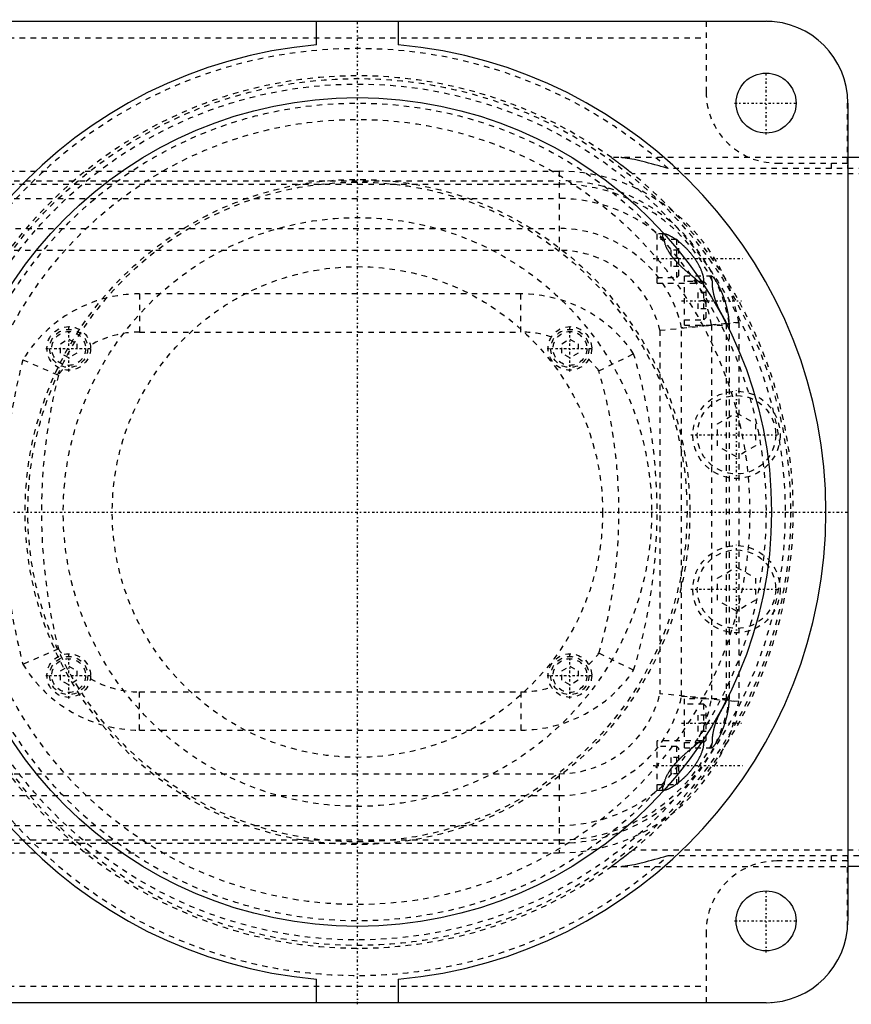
# Model space of a CAD drawing. Extents: x -602 to 168, y -90 to 90.
# Tile 7 of 8: x -62 to 91, y -90 to 90. Entities that reach past the tile are written whole.
import ezdxf

# ---------------------------------------------------------------- set-up
doc = ezdxf.new("R2010")
doc.units = 0
doc.linetypes.add('CENTER', pattern=[1.5, 0.45, -0.5, 0.05, -0.5])
doc.linetypes.add('DASHED', pattern=[2, 1, -1])
for name, color, linetype in [('AM_0', 7, 'CONTINUOUS'), ('AM_3', 7, 'DASHED'), ('AM_7', 7, 'CENTER')]:
    doc.layers.add(name, color=color, linetype=linetype)

msp = doc.modelspace()

# ---------------------------------------------------------------- linework, layer by layer
at = {"layer": 'AM_0', "color": 7, "linetype": 'CONTINUOUS'}
for p, q in [((-75, 90), (75, 90)), ((-7.5, 85.67), (-7.5, 90)), ((7.5, 90), (7.5, 85.67)), ((90, 75), (90, -75)), ((125, 65), (90, 65)), ((125, -65), (90, -65)), ((-7.5, -90), (-7.5, -85.67)), ((7.5, -85.67), (7.5, -90)), ((75, -90), (-75, -90))]:
    msp.add_line(p, q, dxfattribs=at)
for centre, radius in [((75, 75), 5.5), ((0, 0), 76), ((75, -75), 5.5)]:
    msp.add_circle(centre, radius, dxfattribs=at)
for centre, radius, start, end in [((75, 75), 15, 0, 90), ((0, 0), 86, 95.0031, 264.9969), ((0, 0), 86, 275.0031, 84.9969), ((75, -75), 15, 270, 0)]:
    msp.add_arc(centre, radius, start, end, dxfattribs=at)
at = {"layer": 'AM_3', "color": 6, "linetype": 'DASHED'}
for p, q in [((76.12, 89.96), (64, 89.96)), ((64, 89.96), (64, 77)), ((-64, 87), (64, 87)), ((89.96, 64), (89.96, 76.12)), ((90, 65), (46.64, 65)), ((77, 64), (89.96, 64)), ((87, 63), (87, 64)), ((-90, 62.5), (37, 62.5)), ((37, 62.5), (37, 48)), ((125, 62), (50.56, 62)), ((125, 63), (57.06, 63)), ((-327, 60.75), (37, 60.75)), ((-90, 60.15), (37, 60.15)), ((-327, 57.5), (37, 57.5)), ((-72.76, 52), (37, 52)), ((56.28, 51), (55, 51)), ((55, 42), (55, 51)), ((58.6, 50), (55, 50)), ((56.28, 50), (56.29, 49.98)), ((59, 49.6), (58.6, 50)), ((58.6, 43), (58.6, 50)), ((59, 43.4), (59, 49.6)), ((-327, 48), (37, 48)), ((57.5, 48), (57.5, 45)), ((59, 48), (57.5, 48)), ((59, 46.5), (57.5, 46.5)), ((59, 45), (57.5, 45)), ((58.6, 43), (59, 43.4)), ((55, 43), (58.6, 43)), ((55, 42), (63.2, 42)), ((65.04, 43.25), (60, 43.25)), ((60, 34.25), (60, 43.25)), ((63.6, 42.25), (60, 42.25)), ((61.5, 43.25), (61.81, 43.02)), ((64, 41.85), (63.6, 42.25)), ((63.6, 35.25), (63.6, 42.25)), ((64, 35.65), (64, 41.85)), ((30, 40), (-40, 40)), ((-40, 40), (-40, 33)), ((30, 33), (30, 40)), ((62.5, 40.25), (62.5, 37.25)), ((64, 40.25), (62.5, 40.25)), ((64, 38.75), (62.5, 38.75)), ((64, 37.25), (62.5, 37.25)), ((55.5, 33.33), (70, 34.77)), ((67.76, 34.57), (59.5, 33.77)), ((60, 35.25), (63.6, 35.25)), ((63.6, 35.25), (64, 35.65)), ((65, 34.32), (65, -34.32)), ((67.65, 34.56), (67.65, -34.56)), ((70, 34.77), (68.14, 34.6)), ((68.25, 34.61), (68.25, -34.61)), ((70, 34.77), (70, -34.77)), ((-40, 33), (30, 33)), ((55.5, 33.33), (55.5, -33.33)), ((59.5, -33.77), (59.5, 33.77)), ((60, 34.25), (67.95, 34.25)), ((-54.5, 30.87), (-53, 31.73)), ((-54.5, 29.13), (-54.5, 30.87)), ((-53, 31.73), (-51.5, 30.87)), ((-51.5, 30.87), (-51.5, 29.13)), ((37.5, 30.87), (39, 31.73)), ((37.5, 29.13), (37.5, 30.87)), ((39, 31.73), (40.5, 30.87)), ((40.5, 30.87), (40.5, 29.13)), ((-53, 28.27), (-54.5, 29.13)), ((-51.5, 29.13), (-53, 28.27)), ((39, 28.27), (37.5, 29.13)), ((40.5, 29.13), (39, 28.27)), ((44.32, 25.91), (50.69, 29.03)), ((-61.39, 27.93), (-54.89, 25.11)), ((66.07, 16.18), (69.57, 18.2)), ((69.57, 18.2), (73.07, 16.18)), ((66.07, 12.13), (66.07, 16.18)), ((73.07, 16.18), (73.07, 12.13)), ((69.57, 10.11), (66.07, 12.13)), ((73.07, 12.13), (69.57, 10.11)), ((66.07, -12.13), (69.57, -10.11)), ((69.57, -10.11), (73.07, -12.13)), ((66.07, -16.18), (66.07, -12.13)), ((73.07, -12.13), (73.07, -16.18)), ((69.57, -18.2), (66.07, -16.18)), ((73.07, -16.18), (69.57, -18.2)), ((-54.89, -25.11), (-61.39, -27.93)), ((50.69, -29.03), (44.32, -25.91)), ((-54.5, -29.13), (-53, -28.27)), ((-53, -28.27), (-51.5, -29.13)), ((37.5, -29.13), (39, -28.27)), ((39, -28.27), (40.5, -29.13)), ((-54.5, -30.87), (-54.5, -29.13)), ((-51.5, -29.13), (-51.5, -30.87)), ((37.5, -30.87), (37.5, -29.13)), ((40.5, -29.13), (40.5, -30.87)), ((-53, -31.73), (-54.5, -30.87)), ((-51.5, -30.87), (-53, -31.73)), ((39, -31.73), (37.5, -30.87)), ((40.5, -30.87), (39, -31.73)), ((-40, -33), (30, -33)), ((-40, -40), (-40, -33)), ((30, -33), (30, -40)), ((70, -34.77), (55.5, -33.33)), ((59.5, -33.77), (67.76, -34.57)), ((67.95, -34.25), (60, -34.25)), ((60, -43.25), (60, -34.25)), ((63.6, -35.25), (60, -35.25)), ((64, -35.65), (63.6, -35.25)), ((63.6, -42.25), (63.6, -35.25)), ((64, -41.85), (64, -35.65)), ((68.14, -34.6), (70, -34.77)), ((62.5, -37.25), (62.5, -40.25)), ((64, -37.25), (62.5, -37.25)), ((64, -38.75), (62.5, -38.75)), ((-40, -40), (30, -40)), ((64, -40.25), (62.5, -40.25)), ((63.2, -42), (55, -42)), ((55, -51), (55, -42)), ((58.6, -43), (55, -43)), ((59, -43.4), (58.6, -43)), ((58.6, -50), (58.6, -43)), ((60, -42.25), (63.6, -42.25)), ((60, -43.25), (65.04, -43.25)), ((61.81, -43.02), (61.5, -43.25)), ((63.6, -42.25), (64, -41.85)), ((57.5, -45), (57.5, -48)), ((59, -45), (57.5, -45)), ((59, -49.6), (59, -43.4)), ((59, -46.5), (57.5, -46.5)), ((-327, -48), (37, -48)), ((37, -48), (37, -62.5)), ((59, -48), (57.5, -48)), ((55, -50), (58.6, -50)), ((56.29, -49.98), (56.28, -50)), ((58.6, -50), (59, -49.6)), ((-90, -52), (37, -52)), ((55, -51), (56.28, -51)), ((-327, -57.5), (37, -57.5)), ((-327, -60.75), (37, -60.75)), ((-90, -60.15), (37, -60.15)), ((-90, -62.5), (37, -62.5)), ((125, -62), (50.56, -62)), ((57.06, -63), (125, -63)), ((87, -64), (87, -63)), ((46.64, -65), (90, -65)), ((89.96, -64), (77, -64)), ((89.96, -76.12), (89.96, -64)), ((64, -77), (64, -89.96)), ((-64, -87), (64, -87)), ((64, -89.96), (76.12, -89.96))]:
    msp.add_line(p, q, dxfattribs=at)
for points in [[(46.64, 65, 0), (46.64, 65, 0), (46.64, 65, 0), (46.64, 65, 0), (46.64, 65, 0), (46.65, 64.99, 0), (46.65, 64.99, 0), (46.66, 64.98, 0), (46.67, 64.98, 0), (46.68, 64.97, 0), (46.69, 64.96, 0), (46.7, 64.96, 0), (46.7, 64.95, 0), (46.72, 64.94, 0), (46.73, 64.93, 0), (46.75, 64.92, 0), (46.77, 64.91, 0), (46.79, 64.89, 0), (46.8, 64.89, 0), (46.81, 64.88, 0), (46.83, 64.86, 0), (46.85, 64.85, 0), (46.86, 64.84, 0), (46.87, 64.83, 0), (46.9, 64.81, 0), (46.92, 64.79, 0), (46.94, 64.78, 0), (46.95, 64.77, 0), (46.98, 64.75, 0), (47.01, 64.73, 0), (47.04, 64.71, 0), (47.07, 64.69, 0), (47.1, 64.67, 0), (47.11, 64.65, 0), (47.13, 64.64, 0), (47.16, 64.62, 0), (47.2, 64.6, 0), (47.23, 64.57, 0), (47.26, 64.55, 0), (47.3, 64.52, 0), (47.32, 64.51, 0), (47.33, 64.49, 0), (47.37, 64.47, 0), (47.4, 64.44, 0), (47.44, 64.42, 0), (47.48, 64.39, 0), (47.51, 64.36, 0), (47.53, 64.35, 0), (47.55, 64.34, 0), (47.59, 64.31, 0), (47.62, 64.28, 0), (47.66, 64.25, 0), (47.7, 64.23, 0), (47.74, 64.2, 0), (47.76, 64.18, 0), (47.77, 64.17, 0), (47.81, 64.14, 0), (47.85, 64.11, 0), (47.99, 64, 0), (48.12, 63.91, 0), (48.25, 63.82, 0), (48.51, 63.62, 0), (48.77, 63.41, 0), (49.05, 63.2, 0), (49.33, 62.98, 0), (49.61, 62.76, 0), (49.74, 62.65, 0), (49.88, 62.54, 0), (50.16, 62.32, 0), (50.43, 62.11, 0), (50.56, 62, 0)], [(57.06, 63, 0), (56.79, 63.08, 0), (56.23, 63.24, 0), (55.68, 63.39, 0), (55.4, 63.47, 0), (55.12, 63.55, 0), (54.56, 63.7, 0), (54, 63.85, 0), (53.45, 64, 0), (52.9, 64.14, 0), (52.36, 64.28, 0), (52.09, 64.34, 0), (51.83, 64.4, 0), (51.33, 64.52, 0), (50.85, 64.63, 0), (50.39, 64.72, 0), (49.97, 64.8, 0), (49.57, 64.87, 0), (49.39, 64.9, 0), (49.21, 64.93, 0), (48.99, 64.95, 0), (48.93, 64.96, 0), (48.87, 64.97, 0), (48.84, 64.97, 0), (48.81, 64.97, 0), (48.75, 64.98, 0), (48.69, 64.98, 0), (48.64, 64.99, 0), (48.58, 64.99, 0), (48.52, 65, 0), (48.49, 65, 0), (48.47, 65, 0), (48.41, 65, 0), (48.36, 65, 0), (48.33, 65, 0)], [(90, 64.32, 0), (90, 64.29, 0), (90, 64.23, 0), (90, 64.17, 0), (90, 64.14, 0), (90, 64.11, 0), (89.99, 64.04, 0), (89.99, 63.97, 0), (89.99, 63.9, 0), (89.98, 63.83, 0), (89.98, 63.75, 0), (89.98, 63.71, 0), (89.98, 63.67, 0), (89.97, 63.6, 0), (89.97, 63.52, 0), (89.97, 63.44, 0), (89.96, 63.36, 0), (89.96, 63.28, 0), (89.96, 63.24, 0), (89.96, 63.2, 0), (89.96, 63.12, 0), (89.96, 63.04, 0), (89.96, 63, 0)], [(56.28, 51, 0), (56.24, 51, 0), (56.19, 50.99, 0), (56.13, 50.98, 0), (56.11, 50.97, 0), (56.09, 50.96, 0), (56.05, 50.94, 0), (56.02, 50.91, 0), (56, 50.87, 0), (55.98, 50.83, 0), (55.97, 50.78, 0), (55.97, 50.75, 0), (55.97, 50.72, 0), (55.98, 50.66, 0), (55.99, 50.59, 0), (56.02, 50.51, 0), (56.05, 50.43, 0), (56.09, 50.34, 0), (56.11, 50.3, 0), (56.13, 50.25, 0), (56.19, 50.15, 0), (56.24, 50.05, 0), (56.28, 50, 0)], [(63.2, 42, 0), (63.22, 42, 0), (63.26, 42.01, 0), (63.3, 42.01, 0), (63.32, 42.02, 0), (63.34, 42.03, 0), (63.37, 42.05, 0), (63.4, 42.07, 0), (63.43, 42.1, 0), (63.45, 42.13, 0), (63.48, 42.17, 0), (63.49, 42.19, 0), (63.5, 42.21, 0), (63.52, 42.26, 0), (63.53, 42.32, 0), (63.54, 42.38, 0), (63.55, 42.44, 0), (63.56, 42.51, 0), (63.56, 42.55, 0), (63.56, 42.58, 0), (63.56, 42.66, 0), (63.56, 42.74, 0), (63.55, 42.79, 0), (63.55, 42.83, 0), (63.54, 42.92, 0), (63.52, 43.02, 0), (63.52, 43.06, 0), (63.51, 43.11, 0), (63.49, 43.21, 0), (63.46, 43.32, 0), (63.43, 43.43, 0), (63.4, 43.53, 0), (63.37, 43.65, 0), (63.35, 43.7, 0), (63.34, 43.76, 0), (63.3, 43.87, 0), (63.26, 43.99, 0), (63.21, 44.11, 0), (63.16, 44.23, 0), (63.11, 44.35, 0), (63.08, 44.42, 0), (63.06, 44.48, 0), (63, 44.61, 0), (62.94, 44.74, 0), (62.88, 44.87, 0), (62.81, 45, 0), (62.74, 45.13, 0), (62.71, 45.19, 0), (62.67, 45.26, 0), (62.6, 45.39, 0), (62.52, 45.52, 0), (62.45, 45.66, 0), (62.37, 45.79, 0), (62.29, 45.92, 0), (62.24, 45.99, 0), (62.2, 46.05, 0), (62.12, 46.18, 0), (62.03, 46.31, 0), (61.94, 46.44, 0), (61.85, 46.56, 0), (61.76, 46.69, 0), (61.72, 46.75, 0), (61.67, 46.81, 0), (61.58, 46.93, 0), (61.49, 47.05, 0), (61.45, 47.11, 0), (61.4, 47.17, 0), (61.31, 47.28, 0), (61.22, 47.4, 0), (61.17, 47.45, 0), (61.12, 47.51, 0), (61.02, 47.62, 0), (60.93, 47.74, 0), (60.83, 47.85, 0), (60.73, 47.96, 0), (60.62, 48.07, 0), (60.57, 48.12, 0), (60.52, 48.18, 0), (60.42, 48.29, 0), (60.31, 48.39, 0), (60.21, 48.5, 0), (60.1, 48.6, 0), (59.99, 48.7, 0), (59.94, 48.76, 0), (59.89, 48.81, 0), (59.78, 48.9, 0), (59.67, 49, 0), (59.56, 49.1, 0), (59.46, 49.19, 0), (59.35, 49.28, 0), (59.29, 49.33, 0), (59.24, 49.37, 0), (59.13, 49.46, 0), (59.03, 49.55, 0), (58.92, 49.63, 0), (58.82, 49.71, 0), (58.71, 49.79, 0), (58.66, 49.83, 0), (58.61, 49.86, 0), (58.5, 49.94, 0), (58.4, 50.01, 0), (58.3, 50.08, 0), (58.2, 50.15, 0), (58.1, 50.21, 0), (58.06, 50.24, 0), (58.01, 50.27, 0), (57.91, 50.33, 0), (57.81, 50.39, 0), (57.76, 50.42, 0), (57.71, 50.45, 0), (57.62, 50.5, 0), (57.52, 50.56, 0), (57.47, 50.58, 0), (57.42, 50.61, 0), (57.33, 50.66, 0), (57.24, 50.7, 0), (57.14, 50.75, 0), (57.05, 50.79, 0), (56.97, 50.82, 0), (56.92, 50.84, 0), (56.88, 50.86, 0), (56.8, 50.89, 0), (56.72, 50.91, 0), (56.64, 50.94, 0), (56.57, 50.96, 0), (56.49, 50.97, 0), (56.46, 50.98, 0), (56.43, 50.99, 0), (56.36, 51, 0), (56.3, 51, 0), (56.28, 51, 0)], [(56.29, 49.98, 0), (56.29, 49.91, 0), (56.31, 49.75, 0), (56.34, 49.58, 0), (56.35, 49.49, 0)], [(56.35, 49.49, 0), (56.37, 49.43, 0), (56.4, 49.31, 0), (56.43, 49.19, 0), (56.45, 49.13, 0), (56.47, 49.07, 0), (56.52, 48.94, 0), (56.57, 48.81, 0), (56.62, 48.68, 0), (56.68, 48.55, 0), (56.74, 48.42, 0), (56.77, 48.35, 0), (56.81, 48.29, 0), (56.88, 48.16, 0), (56.95, 48.02, 0), (57.03, 47.89, 0), (57.11, 47.76, 0), (57.19, 47.63, 0), (57.23, 47.56, 0), (57.27, 47.5, 0), (57.36, 47.37, 0), (57.45, 47.24, 0), (57.5, 47.17, 0)], [(57.5, 47.17, 0), (57.54, 47.12, 0), (57.61, 47.02, 0), (57.69, 46.92, 0), (57.73, 46.87, 0), (57.77, 46.82, 0), (57.85, 46.72, 0), (57.93, 46.62, 0), (58.01, 46.52, 0), (58.09, 46.42, 0), (58.18, 46.32, 0), (58.22, 46.27, 0), (58.26, 46.22, 0), (58.35, 46.13, 0), (58.43, 46.03, 0), (58.52, 45.94, 0), (58.6, 45.84, 0), (58.69, 45.75, 0), (58.73, 45.7, 0), (58.78, 45.66, 0), (58.87, 45.57, 0), (58.96, 45.48, 0), (59, 45.43, 0)], [(59, 45.43, 0), (59.05, 45.38, 0), (59.16, 45.27, 0), (59.27, 45.16, 0), (59.33, 45.11, 0), (59.38, 45.05, 0), (59.49, 44.95, 0), (59.61, 44.84, 0), (59.72, 44.74, 0), (59.83, 44.64, 0), (59.94, 44.54, 0), (60, 44.49, 0), (60.05, 44.44, 0), (60.16, 44.34, 0), (60.28, 44.24, 0), (60.39, 44.15, 0), (60.5, 44.05, 0), (60.61, 43.96, 0), (60.66, 43.91, 0), (60.72, 43.87, 0), (60.83, 43.78, 0), (60.94, 43.69, 0), (60.99, 43.65, 0)], [(60.99, 43.65, 0), (61.08, 43.58, 0), (61.25, 43.44, 0), (61.42, 43.31, 0), (61.5, 43.25, 0)], [(61.81, 43.02, 0), (61.84, 42.99, 0), (61.89, 42.94, 0), (61.94, 42.89, 0), (61.96, 42.86, 0), (61.98, 42.84, 0), (62.03, 42.79, 0), (62.08, 42.74, 0), (62.13, 42.7, 0), (62.17, 42.65, 0), (62.22, 42.61, 0), (62.24, 42.59, 0), (62.27, 42.56, 0), (62.31, 42.52, 0), (62.36, 42.48, 0), (62.4, 42.44, 0), (62.45, 42.4, 0), (62.49, 42.37, 0), (62.51, 42.35, 0), (62.53, 42.33, 0), (62.58, 42.3, 0), (62.62, 42.26, 0), (62.64, 42.25, 0)], [(62.64, 42.25, 0), (62.66, 42.24, 0), (62.7, 42.21, 0), (62.73, 42.19, 0), (62.75, 42.17, 0), (62.77, 42.16, 0), (62.8, 42.14, 0), (62.84, 42.12, 0), (62.87, 42.1, 0), (62.9, 42.09, 0), (62.93, 42.07, 0), (62.95, 42.06, 0), (62.97, 42.06, 0), (63, 42.04, 0), (63.03, 42.03, 0), (63.06, 42.02, 0), (63.08, 42.02, 0), (63.11, 42.01, 0), (63.13, 42.01, 0), (63.14, 42, 0), (63.16, 42, 0), (63.19, 42, 0), (63.2, 42, 0)], [(65.14, 42.35, 0), (65.13, 42.4, 0), (65.1, 42.49, 0), (65.08, 42.58, 0), (65.06, 42.62, 0), (65.05, 42.66, 0), (65.03, 42.74, 0), (65.02, 42.81, 0), (65, 42.88, 0), (64.99, 42.94, 0), (64.98, 43, 0), (64.97, 43.02, 0), (64.97, 43.05, 0), (64.97, 43.09, 0), (64.97, 43.13, 0), (64.97, 43.17, 0), (64.98, 43.19, 0), (64.98, 43.22, 0), (64.99, 43.23, 0), (65, 43.23, 0), (65.01, 43.24, 0), (65.03, 43.25, 0), (65.04, 43.25, 0)], [(65.04, 43.25, 0), (65.04, 43.25, 0), (65.06, 43.25, 0), (65.08, 43.24, 0), (65.09, 43.24, 0), (65.09, 43.23, 0), (65.12, 43.22, 0), (65.14, 43.21, 0), (65.16, 43.19, 0), (65.19, 43.17, 0), (65.21, 43.14, 0), (65.22, 43.13, 0), (65.24, 43.12, 0), (65.27, 43.09, 0), (65.3, 43.05, 0), (65.33, 43.02, 0), (65.36, 42.98, 0), (65.4, 42.94, 0), (65.41, 42.92, 0), (65.43, 42.89, 0), (65.47, 42.85, 0), (65.5, 42.8, 0), (65.52, 42.77, 0), (65.54, 42.75, 0), (65.58, 42.69, 0), (65.62, 42.64, 0), (65.64, 42.61, 0), (65.66, 42.58, 0), (65.7, 42.52, 0), (65.74, 42.46, 0), (65.78, 42.39, 0), (65.82, 42.33, 0), (65.86, 42.26, 0), (65.88, 42.23, 0), (65.9, 42.19, 0), (65.94, 42.12, 0), (65.99, 42.05, 0), (66.03, 41.98, 0), (66.07, 41.9, 0), (66.11, 41.82, 0), (66.14, 41.78, 0), (66.16, 41.74, 0), (66.2, 41.66, 0), (66.25, 41.58, 0), (66.29, 41.49, 0), (66.34, 41.4, 0), (66.38, 41.31, 0), (66.41, 41.27, 0), (66.43, 41.22, 0), (66.48, 41.12, 0), (66.52, 41.03, 0), (66.57, 40.93, 0), (66.62, 40.83, 0), (66.66, 40.73, 0), (66.68, 40.68, 0), (66.71, 40.63, 0), (66.75, 40.53, 0), (66.8, 40.42, 0), (66.84, 40.32, 0), (66.89, 40.21, 0), (66.93, 40.11, 0), (66.95, 40.05, 0), (66.97, 40, 0), (67.02, 39.89, 0), (67.06, 39.78, 0), (67.08, 39.73, 0), (67.1, 39.67, 0), (67.14, 39.56, 0), (67.18, 39.45, 0), (67.2, 39.4, 0), (67.22, 39.34, 0), (67.26, 39.23, 0), (67.3, 39.12, 0), (67.34, 39.02, 0), (67.37, 38.91, 0), (67.41, 38.8, 0), (67.43, 38.74, 0), (67.44, 38.69, 0), (67.48, 38.58, 0), (67.51, 38.47, 0), (67.55, 38.35, 0), (67.58, 38.24, 0), (67.61, 38.13, 0), (67.63, 38.07, 0), (67.64, 38.01, 0), (67.67, 37.9, 0), (67.7, 37.79, 0), (67.73, 37.67, 0), (67.76, 37.56, 0), (67.79, 37.45, 0), (67.8, 37.39, 0), (67.82, 37.33, 0), (67.84, 37.22, 0), (67.87, 37.11, 0), (67.89, 37, 0), (67.91, 36.89, 0), (67.93, 36.79, 0), (67.94, 36.73, 0), (67.95, 36.68, 0), (67.97, 36.57, 0), (67.99, 36.47, 0), (68.01, 36.37, 0), (68.02, 36.27, 0), (68.04, 36.17, 0), (68.05, 36.13, 0), (68.05, 36.08, 0), (68.07, 35.99, 0), (68.08, 35.9, 0), (68.08, 35.85, 0), (68.09, 35.81, 0), (68.1, 35.72, 0), (68.11, 35.64, 0), (68.11, 35.6, 0), (68.12, 35.56, 0), (68.12, 35.48, 0), (68.13, 35.4, 0), (68.14, 35.32, 0), (68.14, 35.25, 0), (68.15, 35.17, 0), (68.15, 35.14, 0), (68.15, 35.1, 0), (68.15, 35.03, 0), (68.15, 34.97, 0), (68.15, 34.9, 0), (68.15, 34.84, 0), (68.15, 34.78, 0), (68.15, 34.76, 0), (68.15, 34.73, 0), (68.15, 34.68, 0), (68.14, 34.63, 0), (68.14, 34.6, 0)], [(67.54, 35.15, 0), (67.52, 35.17, 0), (67.49, 35.22, 0), (67.46, 35.27, 0), (67.45, 35.29, 0), (67.43, 35.31, 0), (67.4, 35.36, 0), (67.37, 35.41, 0), (67.34, 35.46, 0), (67.31, 35.52, 0), (67.27, 35.57, 0), (67.26, 35.6, 0), (67.24, 35.62, 0), (67.21, 35.68, 0), (67.18, 35.73, 0), (67.14, 35.79, 0), (67.11, 35.84, 0), (67.08, 35.9, 0), (67.06, 35.93, 0), (67.04, 35.96, 0), (67.01, 36.02, 0), (66.97, 36.08, 0), (66.96, 36.11, 0), (66.94, 36.14, 0), (66.91, 36.2, 0), (66.87, 36.26, 0), (66.86, 36.29, 0), (66.84, 36.32, 0), (66.8, 36.38, 0), (66.77, 36.45, 0), (66.74, 36.51, 0), (66.7, 36.57, 0), (66.67, 36.64, 0), (66.65, 36.67, 0), (66.63, 36.7, 0), (66.6, 36.77, 0), (66.56, 36.84, 0), (66.53, 36.9, 0), (66.5, 36.97, 0), (66.46, 37.04, 0), (66.45, 37.07, 0), (66.43, 37.11, 0), (66.4, 37.18, 0), (66.36, 37.25, 0), (66.33, 37.32, 0), (66.3, 37.39, 0), (66.26, 37.46, 0), (66.25, 37.5, 0), (66.23, 37.53, 0), (66.2, 37.6, 0), (66.17, 37.68, 0), (66.13, 37.75, 0), (66.1, 37.82, 0), (66.07, 37.9, 0), (66.06, 37.93, 0), (66.04, 37.97, 0), (66.01, 38.05, 0), (65.98, 38.12, 0), (65.95, 38.2, 0), (65.92, 38.27, 0), (65.89, 38.35, 0), (65.88, 38.39, 0), (65.87, 38.42, 0), (65.84, 38.5, 0), (65.81, 38.58, 0), (65.8, 38.61, 0), (65.78, 38.65, 0), (65.76, 38.73, 0), (65.73, 38.81, 0), (65.72, 38.85, 0), (65.7, 38.88, 0), (65.68, 38.96, 0), (65.66, 39.04, 0), (65.63, 39.12, 0), (65.61, 39.19, 0), (65.59, 39.27, 0), (65.57, 39.31, 0), (65.56, 39.35, 0), (65.54, 39.43, 0), (65.52, 39.51, 0), (65.5, 39.58, 0), (65.48, 39.66, 0), (65.46, 39.74, 0), (65.45, 39.78, 0), (65.44, 39.81, 0), (65.42, 39.89, 0), (65.41, 39.97, 0), (65.39, 40.04, 0), (65.37, 40.12, 0), (65.36, 40.2, 0), (65.35, 40.23, 0), (65.34, 40.27, 0), (65.33, 40.35, 0), (65.32, 40.42, 0), (65.3, 40.49, 0), (65.29, 40.57, 0), (65.28, 40.64, 0), (65.27, 40.68, 0), (65.27, 40.71, 0), (65.26, 40.78, 0), (65.25, 40.86, 0), (65.24, 40.93, 0), (65.23, 41, 0), (65.22, 41.07, 0), (65.21, 41.1, 0), (65.21, 41.13, 0), (65.2, 41.2, 0), (65.2, 41.27, 0), (65.19, 41.3, 0), (65.19, 41.34, 0), (65.18, 41.4, 0), (65.18, 41.47, 0), (65.18, 41.5, 0), (65.17, 41.53, 0), (65.17, 41.59, 0), (65.16, 41.66, 0), (65.16, 41.72, 0), (65.16, 41.78, 0), (65.15, 41.84, 0), (65.15, 41.87, 0), (65.15, 41.9, 0), (65.15, 41.95, 0), (65.15, 42.01, 0), (65.15, 42.06, 0), (65.15, 42.12, 0), (65.14, 42.17, 0), (65.14, 42.2, 0), (65.14, 42.22, 0), (65.14, 42.28, 0), (65.14, 42.33, 0), (65.14, 42.35, 0)], [(67.76, 34.57, 0), (67.76, 34.58, 0), (67.75, 34.61, 0), (67.74, 34.63, 0), (67.73, 34.65, 0), (67.72, 34.66, 0), (67.71, 34.69, 0), (67.7, 34.72, 0), (67.69, 34.75, 0), (67.67, 34.78, 0), (67.66, 34.81, 0), (67.66, 34.83, 0), (67.65, 34.84, 0), (67.64, 34.88, 0), (67.62, 34.91, 0), (67.61, 34.95, 0), (67.6, 34.98, 0), (67.58, 35.02, 0), (67.58, 35.04, 0), (67.57, 35.05, 0), (67.56, 35.09, 0), (67.54, 35.13, 0), (67.54, 35.15, 0)], [(67.95, 34.25, 0), (67.94, 34.25, 0), (67.93, 34.25, 0), (67.92, 34.26, 0), (67.92, 34.26, 0), (67.91, 34.26, 0), (67.9, 34.27, 0), (67.89, 34.28, 0), (67.88, 34.29, 0), (67.87, 34.31, 0), (67.86, 34.32, 0), (67.86, 34.33, 0), (67.85, 34.34, 0), (67.84, 34.36, 0), (67.83, 34.38, 0), (67.82, 34.4, 0), (67.81, 34.43, 0), (67.8, 34.46, 0), (67.79, 34.47, 0), (67.79, 34.49, 0), (67.78, 34.52, 0), (67.77, 34.55, 0), (67.76, 34.57, 0)], [(68.14, 34.6, 0), (68.14, 34.58, 0), (68.13, 34.55, 0), (68.12, 34.51, 0), (68.11, 34.5, 0), (68.11, 34.48, 0), (68.1, 34.45, 0), (68.09, 34.42, 0), (68.07, 34.4, 0), (68.06, 34.37, 0), (68.05, 34.35, 0), (68.05, 34.34, 0), (68.04, 34.33, 0), (68.03, 34.31, 0), (68.02, 34.3, 0), (68.01, 34.28, 0), (68, 34.27, 0), (67.99, 34.26, 0), (67.98, 34.26, 0), (67.98, 34.26, 0), (67.97, 34.25, 0), (67.95, 34.25, 0), (67.95, 34.25, 0)], [(67.76, -34.57, 0), (67.77, -34.55, 0), (67.78, -34.52, 0), (67.79, -34.49, 0), (67.79, -34.47, 0), (67.8, -34.46, 0), (67.81, -34.43, 0), (67.82, -34.4, 0), (67.83, -34.38, 0), (67.84, -34.36, 0), (67.85, -34.34, 0), (67.86, -34.33, 0), (67.86, -34.32, 0), (67.87, -34.31, 0), (67.88, -34.29, 0), (67.89, -34.28, 0), (67.9, -34.27, 0), (67.91, -34.26, 0), (67.92, -34.26, 0), (67.92, -34.26, 0), (67.93, -34.25, 0), (67.94, -34.25, 0), (67.95, -34.25, 0)], [(67.95, -34.25, 0), (67.95, -34.25, 0), (67.97, -34.25, 0), (67.98, -34.26, 0), (67.98, -34.26, 0), (67.99, -34.26, 0), (68, -34.27, 0), (68.01, -34.28, 0), (68.02, -34.3, 0), (68.03, -34.31, 0), (68.04, -34.33, 0), (68.05, -34.34, 0), (68.05, -34.35, 0), (68.06, -34.37, 0), (68.07, -34.4, 0), (68.09, -34.42, 0), (68.1, -34.45, 0), (68.11, -34.48, 0), (68.11, -34.5, 0), (68.12, -34.51, 0), (68.13, -34.55, 0), (68.14, -34.58, 0), (68.14, -34.6, 0)], [(68.14, -34.6, 0), (68.14, -34.63, 0), (68.15, -34.68, 0), (68.15, -34.73, 0), (68.15, -34.76, 0), (68.15, -34.78, 0), (68.15, -34.84, 0), (68.15, -34.9, 0), (68.15, -34.97, 0), (68.15, -35.03, 0), (68.15, -35.1, 0), (68.15, -35.14, 0), (68.15, -35.17, 0), (68.14, -35.25, 0), (68.14, -35.32, 0), (68.13, -35.4, 0), (68.12, -35.48, 0), (68.12, -35.56, 0), (68.11, -35.6, 0), (68.11, -35.64, 0), (68.1, -35.72, 0), (68.09, -35.81, 0), (68.08, -35.85, 0), (68.08, -35.9, 0), (68.07, -35.99, 0), (68.05, -36.08, 0), (68.05, -36.13, 0), (68.04, -36.17, 0), (68.02, -36.27, 0), (68.01, -36.37, 0), (67.99, -36.47, 0), (67.97, -36.57, 0), (67.95, -36.68, 0), (67.94, -36.73, 0), (67.93, -36.79, 0), (67.91, -36.89, 0), (67.89, -37, 0), (67.87, -37.11, 0), (67.84, -37.22, 0), (67.82, -37.33, 0), (67.8, -37.39, 0), (67.79, -37.45, 0), (67.76, -37.56, 0), (67.73, -37.67, 0), (67.7, -37.79, 0), (67.67, -37.9, 0), (67.64, -38.01, 0), (67.63, -38.07, 0), (67.61, -38.13, 0), (67.58, -38.24, 0), (67.55, -38.35, 0), (67.51, -38.47, 0), (67.48, -38.58, 0), (67.44, -38.69, 0), (67.43, -38.74, 0), (67.41, -38.8, 0), (67.37, -38.91, 0), (67.34, -39.02, 0), (67.3, -39.12, 0), (67.26, -39.23, 0), (67.22, -39.34, 0), (67.2, -39.4, 0), (67.18, -39.45, 0), (67.14, -39.56, 0), (67.1, -39.67, 0), (67.08, -39.73, 0), (67.06, -39.78, 0), (67.02, -39.89, 0), (66.97, -40, 0), (66.95, -40.05, 0), (66.93, -40.11, 0), (66.89, -40.21, 0), (66.84, -40.32, 0), (66.8, -40.42, 0), (66.75, -40.53, 0), (66.71, -40.63, 0), (66.68, -40.68, 0), (66.66, -40.73, 0), (66.62, -40.83, 0), (66.57, -40.93, 0), (66.52, -41.03, 0), (66.48, -41.12, 0), (66.43, -41.22, 0), (66.41, -41.27, 0), (66.38, -41.31, 0), (66.34, -41.4, 0), (66.29, -41.49, 0), (66.25, -41.58, 0), (66.2, -41.66, 0), (66.16, -41.74, 0), (66.14, -41.78, 0), (66.11, -41.82, 0), (66.07, -41.9, 0), (66.03, -41.98, 0), (65.99, -42.05, 0), (65.94, -42.12, 0), (65.9, -42.19, 0), (65.88, -42.23, 0), (65.86, -42.26, 0), (65.82, -42.33, 0), (65.78, -42.39, 0), (65.74, -42.46, 0), (65.7, -42.52, 0), (65.66, -42.58, 0), (65.64, -42.61, 0), (65.62, -42.64, 0), (65.58, -42.69, 0), (65.54, -42.75, 0), (65.52, -42.77, 0), (65.5, -42.8, 0), (65.47, -42.85, 0), (65.43, -42.89, 0), (65.41, -42.92, 0), (65.4, -42.94, 0), (65.36, -42.98, 0), (65.33, -43.02, 0), (65.3, -43.05, 0), (65.27, -43.09, 0), (65.24, -43.12, 0), (65.22, -43.13, 0), (65.21, -43.14, 0), (65.19, -43.17, 0), (65.16, -43.19, 0), (65.14, -43.21, 0), (65.12, -43.22, 0), (65.09, -43.23, 0), (65.09, -43.24, 0), (65.08, -43.24, 0), (65.06, -43.25, 0), (65.04, -43.25, 0), (65.04, -43.25, 0)], [(65.14, -42.35, 0), (65.14, -42.33, 0), (65.14, -42.28, 0), (65.14, -42.22, 0), (65.14, -42.2, 0), (65.14, -42.17, 0), (65.15, -42.12, 0), (65.15, -42.06, 0), (65.15, -42.01, 0), (65.15, -41.95, 0), (65.15, -41.9, 0), (65.15, -41.87, 0), (65.15, -41.84, 0), (65.16, -41.78, 0), (65.16, -41.72, 0), (65.16, -41.66, 0), (65.17, -41.59, 0), (65.17, -41.53, 0), (65.18, -41.5, 0), (65.18, -41.47, 0), (65.18, -41.4, 0), (65.19, -41.34, 0), (65.19, -41.3, 0), (65.2, -41.27, 0), (65.2, -41.2, 0), (65.21, -41.13, 0), (65.21, -41.1, 0), (65.22, -41.06, 0), (65.23, -41, 0), (65.24, -40.93, 0), (65.25, -40.85, 0), (65.26, -40.78, 0), (65.27, -40.71, 0), (65.27, -40.68, 0), (65.28, -40.64, 0), (65.29, -40.57, 0), (65.3, -40.49, 0), (65.32, -40.42, 0), (65.33, -40.34, 0), (65.34, -40.27, 0), (65.35, -40.23, 0), (65.36, -40.19, 0), (65.37, -40.12, 0), (65.39, -40.04, 0), (65.41, -39.96, 0), (65.42, -39.89, 0), (65.44, -39.81, 0), (65.45, -39.77, 0), (65.46, -39.73, 0), (65.48, -39.66, 0), (65.5, -39.58, 0), (65.52, -39.5, 0), (65.54, -39.42, 0), (65.56, -39.35, 0), (65.58, -39.31, 0), (65.59, -39.27, 0), (65.61, -39.19, 0), (65.63, -39.11, 0), (65.66, -39.04, 0), (65.68, -38.96, 0), (65.71, -38.88, 0), (65.72, -38.84, 0), (65.73, -38.8, 0), (65.76, -38.73, 0), (65.78, -38.65, 0), (65.8, -38.61, 0), (65.81, -38.57, 0), (65.84, -38.5, 0), (65.87, -38.42, 0), (65.88, -38.38, 0), (65.89, -38.35, 0), (65.92, -38.27, 0), (65.95, -38.19, 0), (65.98, -38.12, 0), (66.01, -38.04, 0), (66.04, -37.97, 0), (66.06, -37.93, 0), (66.07, -37.9, 0), (66.1, -37.82, 0), (66.14, -37.75, 0), (66.17, -37.68, 0), (66.2, -37.6, 0), (66.23, -37.53, 0), (66.25, -37.5, 0), (66.26, -37.46, 0), (66.3, -37.39, 0), (66.33, -37.32, 0), (66.36, -37.25, 0), (66.4, -37.18, 0), (66.43, -37.11, 0), (66.45, -37.07, 0), (66.46, -37.04, 0), (66.5, -36.97, 0), (66.53, -36.9, 0), (66.56, -36.84, 0), (66.6, -36.77, 0), (66.63, -36.7, 0), (66.65, -36.67, 0), (66.67, -36.64, 0), (66.7, -36.57, 0), (66.74, -36.51, 0), (66.77, -36.44, 0), (66.8, -36.38, 0), (66.84, -36.32, 0), (66.86, -36.29, 0), (66.87, -36.26, 0), (66.91, -36.2, 0), (66.94, -36.13, 0), (66.96, -36.1, 0), (66.98, -36.07, 0), (67.01, -36.02, 0), (67.04, -35.96, 0), (67.06, -35.93, 0), (67.08, -35.9, 0), (67.11, -35.84, 0), (67.14, -35.79, 0), (67.18, -35.73, 0), (67.21, -35.68, 0), (67.24, -35.62, 0), (67.26, -35.6, 0), (67.27, -35.57, 0), (67.31, -35.52, 0), (67.34, -35.46, 0), (67.37, -35.41, 0), (67.4, -35.36, 0), (67.43, -35.31, 0), (67.45, -35.29, 0), (67.46, -35.27, 0), (67.49, -35.22, 0), (67.52, -35.17, 0), (67.54, -35.15, 0)], [(67.54, -35.15, 0), (67.54, -35.13, 0), (67.56, -35.09, 0), (67.57, -35.05, 0), (67.58, -35.04, 0), (67.58, -35.02, 0), (67.6, -34.98, 0), (67.61, -34.95, 0), (67.62, -34.91, 0), (67.64, -34.88, 0), (67.65, -34.84, 0), (67.66, -34.83, 0), (67.66, -34.81, 0), (67.67, -34.78, 0), (67.69, -34.75, 0), (67.7, -34.72, 0), (67.71, -34.69, 0), (67.72, -34.66, 0), (67.73, -34.65, 0), (67.74, -34.63, 0), (67.75, -34.61, 0), (67.76, -34.58, 0), (67.76, -34.57, 0)], [(56.28, -51, 0), (56.3, -51, 0), (56.36, -51, 0), (56.43, -50.99, 0), (56.46, -50.98, 0), (56.49, -50.97, 0), (56.57, -50.96, 0), (56.64, -50.94, 0), (56.72, -50.91, 0), (56.8, -50.89, 0), (56.88, -50.86, 0), (56.92, -50.84, 0), (56.97, -50.82, 0), (57.05, -50.79, 0), (57.14, -50.75, 0), (57.24, -50.7, 0), (57.33, -50.66, 0), (57.42, -50.61, 0), (57.47, -50.58, 0), (57.52, -50.56, 0), (57.62, -50.5, 0), (57.71, -50.45, 0), (57.76, -50.42, 0), (57.81, -50.39, 0), (57.91, -50.33, 0), (58.01, -50.27, 0), (58.06, -50.24, 0), (58.1, -50.21, 0), (58.2, -50.15, 0), (58.3, -50.08, 0), (58.4, -50.01, 0), (58.5, -49.94, 0), (58.61, -49.86, 0), (58.66, -49.83, 0), (58.71, -49.79, 0), (58.82, -49.71, 0), (58.92, -49.63, 0), (59.03, -49.55, 0), (59.13, -49.46, 0), (59.24, -49.37, 0), (59.29, -49.33, 0), (59.35, -49.28, 0), (59.46, -49.19, 0), (59.56, -49.1, 0), (59.67, -49, 0), (59.78, -48.9, 0), (59.89, -48.81, 0), (59.94, -48.76, 0), (59.99, -48.7, 0), (60.1, -48.6, 0), (60.21, -48.5, 0), (60.31, -48.39, 0), (60.42, -48.29, 0), (60.52, -48.18, 0), (60.57, -48.12, 0), (60.62, -48.07, 0), (60.73, -47.96, 0), (60.83, -47.85, 0), (60.93, -47.74, 0), (61.02, -47.62, 0), (61.12, -47.51, 0), (61.17, -47.45, 0), (61.22, -47.4, 0), (61.31, -47.28, 0), (61.4, -47.17, 0), (61.45, -47.11, 0), (61.49, -47.05, 0), (61.58, -46.93, 0), (61.67, -46.81, 0), (61.72, -46.75, 0), (61.76, -46.69, 0), (61.85, -46.56, 0), (61.94, -46.44, 0), (62.03, -46.31, 0), (62.12, -46.18, 0), (62.2, -46.05, 0), (62.24, -45.99, 0), (62.29, -45.92, 0), (62.37, -45.79, 0), (62.45, -45.66, 0), (62.52, -45.52, 0), (62.6, -45.39, 0), (62.67, -45.26, 0), (62.71, -45.19, 0), (62.74, -45.13, 0), (62.81, -45, 0), (62.88, -44.87, 0), (62.94, -44.74, 0), (63, -44.61, 0), (63.06, -44.48, 0), (63.08, -44.42, 0), (63.11, -44.35, 0), (63.16, -44.23, 0), (63.21, -44.11, 0), (63.26, -43.99, 0), (63.3, -43.87, 0), (63.34, -43.76, 0), (63.35, -43.7, 0), (63.37, -43.65, 0), (63.4, -43.53, 0), (63.43, -43.43, 0), (63.46, -43.32, 0), (63.49, -43.21, 0), (63.51, -43.11, 0), (63.52, -43.06, 0), (63.52, -43.02, 0), (63.54, -42.92, 0), (63.55, -42.83, 0), (63.55, -42.79, 0), (63.56, -42.74, 0), (63.56, -42.66, 0), (63.56, -42.58, 0), (63.56, -42.55, 0), (63.56, -42.51, 0), (63.55, -42.44, 0), (63.54, -42.38, 0), (63.53, -42.32, 0), (63.52, -42.26, 0), (63.5, -42.21, 0), (63.49, -42.19, 0), (63.48, -42.17, 0), (63.45, -42.13, 0), (63.43, -42.1, 0), (63.4, -42.07, 0), (63.37, -42.05, 0), (63.34, -42.03, 0), (63.32, -42.02, 0), (63.3, -42.01, 0), (63.26, -42.01, 0), (63.22, -42, 0), (63.2, -42, 0)], [(61.5, -43.25, 0), (61.42, -43.31, 0), (61.25, -43.44, 0), (61.08, -43.58, 0), (60.99, -43.65, 0)], [(62.64, -42.25, 0), (62.62, -42.26, 0), (62.58, -42.3, 0), (62.53, -42.33, 0), (62.51, -42.35, 0), (62.49, -42.37, 0), (62.45, -42.4, 0), (62.4, -42.44, 0), (62.36, -42.48, 0), (62.31, -42.52, 0), (62.27, -42.56, 0), (62.24, -42.59, 0), (62.22, -42.61, 0), (62.17, -42.65, 0), (62.13, -42.7, 0), (62.08, -42.74, 0), (62.03, -42.79, 0), (61.98, -42.84, 0), (61.96, -42.86, 0), (61.94, -42.89, 0), (61.89, -42.94, 0), (61.84, -42.99, 0), (61.81, -43.02, 0)], [(63.2, -42, 0), (63.19, -42, 0), (63.16, -42, 0), (63.14, -42, 0), (63.13, -42.01, 0), (63.11, -42.01, 0), (63.08, -42.02, 0), (63.06, -42.02, 0), (63.03, -42.03, 0), (63, -42.04, 0), (62.97, -42.06, 0), (62.95, -42.06, 0), (62.93, -42.07, 0), (62.9, -42.09, 0), (62.87, -42.1, 0), (62.84, -42.12, 0), (62.8, -42.14, 0), (62.77, -42.16, 0), (62.75, -42.17, 0), (62.73, -42.19, 0), (62.7, -42.21, 0), (62.66, -42.24, 0), (62.64, -42.25, 0)], [(65.04, -43.25, 0), (65.03, -43.25, 0), (65.01, -43.24, 0), (65, -43.23, 0), (64.99, -43.23, 0), (64.98, -43.22, 0), (64.98, -43.19, 0), (64.97, -43.17, 0), (64.97, -43.13, 0), (64.97, -43.09, 0), (64.97, -43.05, 0), (64.97, -43.02, 0), (64.98, -43, 0), (64.99, -42.94, 0), (65, -42.88, 0), (65.02, -42.81, 0), (65.03, -42.74, 0), (65.05, -42.66, 0), (65.06, -42.62, 0), (65.08, -42.58, 0), (65.1, -42.49, 0), (65.13, -42.4, 0), (65.14, -42.35, 0)], [(60.99, -43.65, 0), (60.94, -43.69, 0), (60.83, -43.78, 0), (60.72, -43.87, 0), (60.66, -43.91, 0), (60.61, -43.96, 0), (60.5, -44.05, 0), (60.39, -44.15, 0), (60.27, -44.24, 0), (60.16, -44.34, 0), (60.05, -44.44, 0), (60, -44.49, 0), (59.94, -44.54, 0), (59.83, -44.64, 0), (59.72, -44.74, 0), (59.61, -44.84, 0), (59.49, -44.95, 0), (59.38, -45.05, 0), (59.33, -45.11, 0), (59.27, -45.16, 0), (59.16, -45.27, 0), (59.06, -45.38, 0), (59, -45.43, 0)], [(59, -45.43, 0), (58.96, -45.48, 0), (58.87, -45.57, 0), (58.78, -45.66, 0), (58.74, -45.7, 0), (58.69, -45.75, 0), (58.6, -45.84, 0), (58.52, -45.94, 0), (58.43, -46.03, 0), (58.35, -46.13, 0), (58.26, -46.22, 0), (58.22, -46.27, 0), (58.18, -46.32, 0), (58.09, -46.42, 0), (58.01, -46.52, 0), (57.93, -46.62, 0), (57.85, -46.72, 0), (57.77, -46.82, 0), (57.73, -46.87, 0), (57.69, -46.92, 0), (57.61, -47.02, 0), (57.54, -47.12, 0), (57.5, -47.17, 0)], [(57.5, -47.17, 0), (57.45, -47.24, 0), (57.36, -47.37, 0), (57.27, -47.5, 0), (57.23, -47.56, 0), (57.19, -47.63, 0), (57.11, -47.76, 0), (57.03, -47.89, 0), (56.95, -48.03, 0), (56.88, -48.16, 0), (56.81, -48.29, 0), (56.77, -48.36, 0), (56.74, -48.42, 0), (56.68, -48.55, 0), (56.62, -48.68, 0), (56.57, -48.81, 0), (56.52, -48.94, 0), (56.47, -49.07, 0), (56.45, -49.13, 0), (56.43, -49.19, 0), (56.4, -49.31, 0), (56.37, -49.43, 0), (56.35, -49.49, 0)], [(56.28, -50, 0), (56.24, -50.05, 0), (56.19, -50.15, 0), (56.13, -50.25, 0), (56.11, -50.3, 0), (56.09, -50.34, 0), (56.05, -50.43, 0), (56.02, -50.51, 0), (55.99, -50.59, 0), (55.98, -50.66, 0), (55.97, -50.72, 0), (55.97, -50.75, 0), (55.97, -50.78, 0), (55.98, -50.83, 0), (56, -50.87, 0), (56.02, -50.91, 0), (56.05, -50.94, 0), (56.09, -50.96, 0), (56.11, -50.97, 0), (56.13, -50.98, 0), (56.19, -50.99, 0), (56.24, -51, 0), (56.28, -51, 0)], [(56.35, -49.49, 0), (56.34, -49.58, 0), (56.32, -49.68, 0), (56.31, -49.7, 0), (56.31, -49.73, 0), (56.31, -49.75, 0), (56.31, -49.76, 0), (56.3, -49.79, 0), (56.3, -49.81, 0), (56.3, -49.84, 0), (56.29, -49.87, 0), (56.29, -49.89, 0), (56.29, -49.91, 0), (56.29, -49.92, 0), (56.29, -49.94, 0), (56.29, -49.97, 0), (56.29, -49.98, 0)], [(50.56, -62, 0), (50.43, -62.11, 0), (50.16, -62.32, 0), (49.88, -62.54, 0), (49.74, -62.65, 0), (49.61, -62.76, 0), (49.33, -62.98, 0), (49.05, -63.2, 0), (48.77, -63.41, 0), (48.51, -63.62, 0), (48.25, -63.82, 0), (48.12, -63.91, 0), (47.99, -64, 0), (47.85, -64.11, 0), (47.81, -64.14, 0), (47.77, -64.17, 0), (47.76, -64.18, 0), (47.74, -64.2, 0), (47.7, -64.23, 0), (47.66, -64.25, 0), (47.62, -64.28, 0), (47.59, -64.31, 0), (47.55, -64.34, 0), (47.53, -64.35, 0), (47.51, -64.36, 0), (47.48, -64.39, 0), (47.44, -64.42, 0), (47.4, -64.44, 0), (47.37, -64.47, 0), (47.33, -64.49, 0), (47.32, -64.51, 0), (47.3, -64.52, 0), (47.26, -64.55, 0), (47.23, -64.57, 0), (47.2, -64.6, 0), (47.16, -64.62, 0), (47.13, -64.64, 0), (47.11, -64.65, 0), (47.1, -64.67, 0), (47.07, -64.69, 0), (47.04, -64.71, 0), (47.01, -64.73, 0), (46.98, -64.75, 0), (46.95, -64.77, 0), (46.94, -64.78, 0), (46.92, -64.79, 0), (46.9, -64.81, 0), (46.87, -64.83, 0), (46.86, -64.84, 0), (46.85, -64.85, 0), (46.83, -64.86, 0), (46.81, -64.88, 0), (46.8, -64.89, 0), (46.79, -64.89, 0), (46.77, -64.91, 0), (46.75, -64.92, 0), (46.73, -64.93, 0), (46.72, -64.94, 0), (46.7, -64.95, 0), (46.7, -64.96, 0), (46.69, -64.96, 0), (46.68, -64.97, 0), (46.67, -64.98, 0), (46.66, -64.98, 0), (46.65, -64.99, 0), (46.65, -64.99, 0), (46.64, -65, 0), (46.64, -65, 0), (46.64, -65, 0), (46.64, -65, 0), (46.64, -65, 0)], [(48.33, -65, 0), (48.36, -65, 0), (48.41, -65, 0), (48.47, -65, 0), (48.49, -65, 0), (48.52, -65, 0), (48.58, -64.99, 0), (48.64, -64.99, 0), (48.69, -64.98, 0), (48.75, -64.98, 0), (48.81, -64.97, 0), (48.84, -64.97, 0), (48.87, -64.97, 0), (48.93, -64.96, 0), (48.99, -64.95, 0), (49.21, -64.93, 0), (49.39, -64.9, 0), (49.57, -64.87, 0), (49.97, -64.8, 0), (50.39, -64.72, 0), (50.85, -64.63, 0), (51.33, -64.52, 0), (51.83, -64.4, 0), (52.09, -64.34, 0), (52.36, -64.28, 0), (52.9, -64.14, 0), (53.45, -64, 0), (54, -63.85, 0), (54.56, -63.7, 0), (55.12, -63.55, 0), (55.4, -63.47, 0), (55.68, -63.39, 0), (56.23, -63.24, 0), (56.79, -63.08, 0), (57.06, -63, 0)], [(89.96, -63, 0), (89.96, -63.04, 0), (89.96, -63.12, 0), (89.96, -63.2, 0), (89.96, -63.24, 0), (89.96, -63.28, 0), (89.96, -63.36, 0), (89.97, -63.44, 0), (89.97, -63.52, 0), (89.97, -63.6, 0), (89.98, -63.67, 0), (89.98, -63.71, 0), (89.98, -63.75, 0), (89.98, -63.83, 0), (89.99, -63.9, 0), (89.99, -63.97, 0), (89.99, -64.04, 0), (90, -64.11, 0), (90, -64.14, 0), (90, -64.17, 0), (90, -64.23, 0), (90, -64.29, 0), (90, -64.32, 0)]]:
    msp.add_polyline3d(points, dxfattribs=at)
for centre, radius in [((0, 0), 79.5), ((0, 0), 78.5), ((0, 0), 75), ((0, 0), 72), ((0, 0), 61), ((0, 0), 60.5), ((0, 0), 54), ((0, 0), 45), ((-53, 30), 4), ((-53, 30), 3.5), ((-53, 30), 3.1), ((39, 30), 4), ((39, 30), 3.5), ((39, 30), 3.1), ((69.57, 14.16), 8), ((69.57, 14.16), 7.2), ((69.57, -14.16), 8), ((69.57, -14.16), 7.2), ((-53, -30), 4), ((-53, -30), 3.5), ((-53, -30), 3.1), ((39, -30), 4), ((39, -30), 3.5), ((39, -30), 3.1)]:
    msp.add_circle(centre, radius, dxfattribs=at)
for centre, radius, start, end in [((0, 0), 85, 47.8317, 312.1683), ((0, 0), 80, 54.3409, 305.6591), ((77, 77), 13, 180, 270), ((37, 29), 33.5, 9.9116, 90), ((0, 0), 80, 309.195, 50.805), ((37, 29), 31.75, 10.1817, 90), ((37, 29), 31.15, 25.3769, 90), ((37, 29), 28.5, 47.411, 90), ((37, 29), 23, 11.9687, 90), ((37, 29), 19, 13.1736, 90), ((37, 29), 28.5, 10.7482, 29.4618), ((-40, 15), 25, 90, 148.8434), ((30, 15), 25, 34.1273, 90), ((37, 29), 31.15, 10.2796, 11.3868), ((-40, 15), 18, 90, 120.1476), ((30, 15), 18, 71.8745, 90), ((-45, 0), 100, 343.1266, 16.8734), ((45, 0), 110, 165.2886, 194.7114), ((30, 15), 18, 37.3006, 46.198), ((-40, 15), 18, 141.6811, 145.8274), ((-45, 0), 93, 343.8245, 16.1755), ((45, 0), 103, 165.8897, 194.1103), ((-40, -15), 18, 214.1726, 218.3189), ((30, -15), 18, 313.802, 322.6994), ((-40, -15), 25, 211.1566, 270), ((-40, -15), 18, 239.8524, 270), ((30, -15), 25, 270, 325.8727), ((30, -15), 18, 270, 288.1255), ((37, -29), 19, 270, 346.8264), ((37, -29), 23, 270, 348.0313), ((37, -29), 31.75, 270, 349.8183), ((37, -29), 33.5, 270, 350.0884), ((37, -29), 28.5, 330.5382, 349.2518), ((37, -29), 31.15, 348.6132, 349.7204), ((37, -29), 31.15, 270, 334.6231), ((37, -29), 28.5, 270, 312.589), ((77, -77), 13, 90, 180)]:
    msp.add_arc(centre, radius, start, end, dxfattribs=at)
at = {"layer": 'AM_7', "color": 4, "linetype": 'CENTER'}
for p, q in [((0, -90.3), (0, 90.3)), ((75, 69.22), (75, 80.78)), ((69.22, 75), (80.78, 75)), ((54.25, 46.5), (70.75, 46.5)), ((59.5, 38.75), (70.5, 38.75)), ((-53, 25.8), (-53, 34.2)), ((39, 25.8), (39, 34.2)), ((-57.2, 30), (-48.8, 30)), ((34.8, 30), (43.2, 30)), ((69.57, 5.76), (69.57, 22.56)), ((61.17, 14.16), (77.97, 14.16)), ((-90.3, 0), (90.3, 0)), ((69.57, -22.56), (69.57, -5.76)), ((61.17, -14.16), (77.97, -14.16)), ((-53, -34.2), (-53, -25.8)), ((39, -34.2), (39, -25.8)), ((-57.2, -30), (-48.8, -30)), ((34.8, -30), (43.2, -30)), ((59.5, -38.75), (70.5, -38.75)), ((54.25, -46.5), (70.75, -46.5)), ((75, -80.78), (75, -69.22)), ((69.22, -75), (80.78, -75))]:
    msp.add_line(p, q, dxfattribs=at)

doc.saveas('drawing.dxf')
